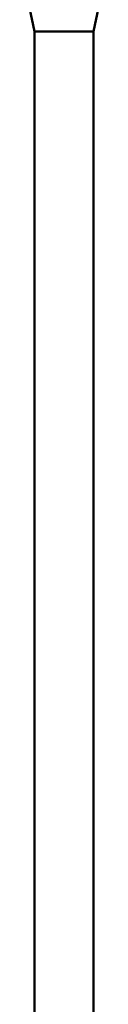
# Model space of a CAD drawing. Header units: millimetres. Extents: x 70 to 1011, y -602 to 1647.
# Tile 2 of 93: x 191 to 220, y -115 to 299. Entities that reach past the tile are written whole.
import ezdxf

# ---------------------------------------------------------------- set-up
doc = ezdxf.new("R2010")
doc.units = ezdxf.units.MM
doc.header["$LTSCALE"] = 0.75
doc.layers.add('Visible', color=7, linetype='Continuous', lineweight=50)

msp = doc.modelspace()

# ---------------------------------------------------------------- linework, layer by layer
at = {"layer": 'Visible'}
for p, q in [((192.72, 294.32, 6.57), (190.62, 304.32, 6.57)), ((217.52, 294.32, 6.57), (219.62, 304.32, 6.57)), ((192.72, 294.32, 6.57), (192.72, -535.68, 6.57)), ((217.52, 294.32, 6.57), (217.52, -535.68, 6.57))]:
    msp.add_line(p, q, dxfattribs=at)
at = {"layer": 'Visible', "extrusion": (0, 1, 0)}
msp.add_arc((-205.12, 6.57, 294.32), 12.4, 360, 180, dxfattribs=at)

doc.saveas('drawing.dxf')
